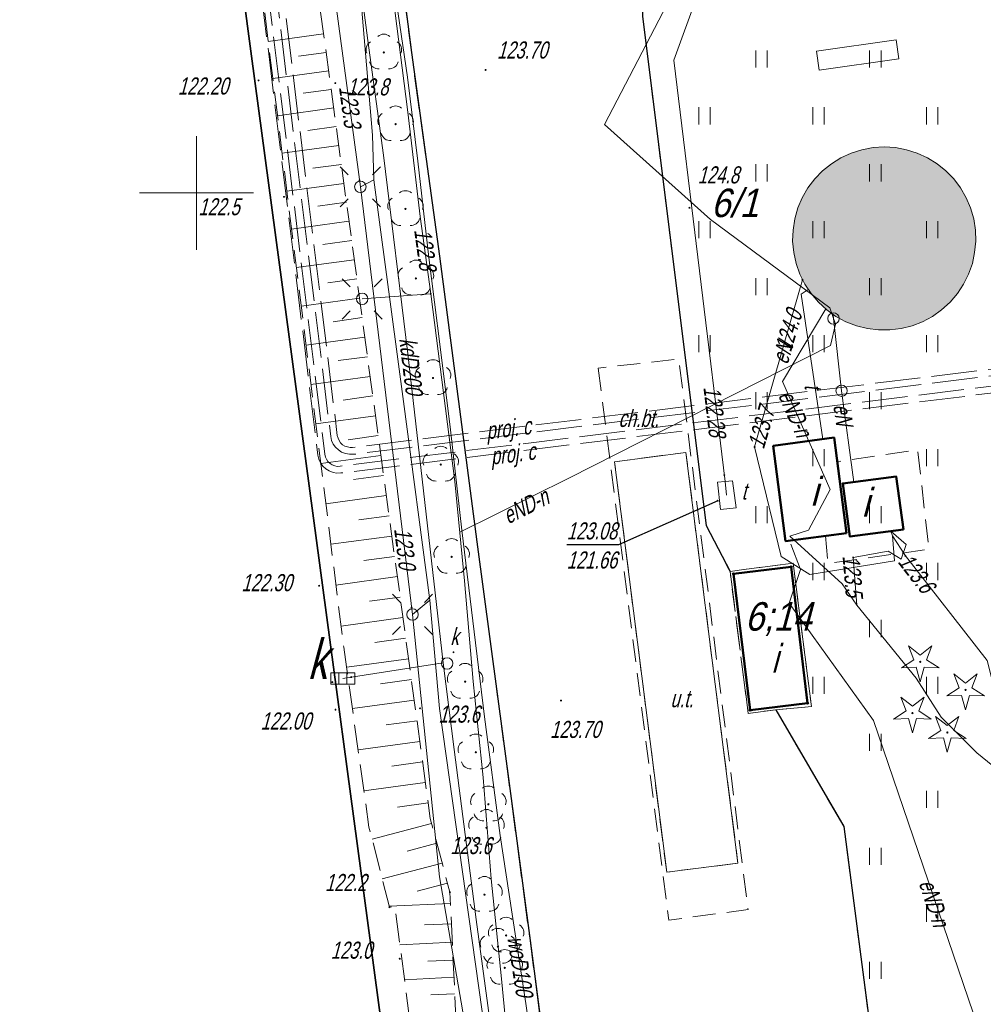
# Model space of a CAD drawing. Extents: x 7463256 to 7464485, y 5957341 to 5958260.
# Tile 3 of 256: x 7463292 to 7463335, y 5957364 to 5957408. Entities that reach past the tile are written whole.
import ezdxf
from ezdxf.enums import TextEntityAlignment as Align

# ---------------------------------------------------------------- set-up
doc = ezdxf.new("R2010")
doc.units = 0
doc.header["$MEASUREMENT"] = 0
for name, pattern in [('1.5_0.5', [2, 1.5, -0.5]), ('mz1.0_0.5', [1.5, 1, -0.5]), ('mz1.25_0.5', [1.75, 1.25, -0.5]), ('mz2.0_0.5', [2.5, 2, -0.5])]:
    doc.linetypes.add(name, pattern=pattern)
doc.layers.get('0').update_dxf_attribs({"color": 2, "linetype": 'CONTINUOUS', "lineweight": 5})
for name, color, linetype in [('000 Inne (niezydentyfikowane)', 7, 'CONTINUOUS'), ('211-Nr działki', 7, 'CONTINUOUS'), ('312-Budynek (powierzchnia)', 7, 'CONTINUOUS'), ('312-Funkcja i liczba kondygnacji', 7, 'CONTINUOUS'), ('312-Numer ewidencyjny budynku', 7, 'CONTINUOUS'), ('312-Numer ewidencyjny budynku-Atr124', 7, 'CONTINUOUS'), ('chodnik (powierzchnia)', 7, 'CONTINUOUS'), ('chodnik (powierzchnia)-Atr17', 7, 'CONTINUOUS'), ('drzewo iglaste (punkt)', 7, 'CONTINUOUS'), ('drzewo liściaste (punkt)', 7, 'CONTINUOUS'), ('inne urządzenie transportowe (powierzchnia)', 7, 'CONTINUOUS'), ('inne urządzenie transportowe (powierzchnia)-Atr17', 7, 'CONTINUOUS'), ('jezdnia (powierzchnia)', 7, 'CONTINUOUS'), ('komin przemysłowy (powierzchnia)', 7, 'CONTINUOUS'), ('kratka ściekowa (punkt)', 7, 'CONTINUOUS'), ('kratka ściekowa (punkt)-Atr17', 7, 'CONTINUOUS'), ('krawężnik (linia)', 7, 'CONTINUOUS'), ('latarnia na słupie lub maszcie (punkt)', 7, 'CONTINUOUS'), ('ogrodzenie trwałe (linia)', 7, 'CONTINUOUS'), ('plac (powierzchnia)', 7, 'CONTINUOUS'), ('podpora (powierzchnia)', 7, 'CONTINUOUS'), ('przewód ciepłowniczy - projektowany lub w budowie (linia) - ob. projektowany', 7, 'CONTINUOUS'), ('przewód ciepłowniczy - projektowany lub w budowie (linia) - ob. projektowany-Atr1', 7, 'CONTINUOUS'), ('przewód elektroenergetyczny (linia)', 7, 'CONTINUOUS'), ('przewód elektroenergetyczny (linia)-Atr1', 7, 'CONTINUOUS'), ('przewód kanalizacyjny (linia)', 7, 'CONTINUOUS'), ('przewód kanalizacyjny (linia)-Atr1', 7, 'CONTINUOUS'), ('przewód telekomunikacyjny (linia)', 7, 'CONTINUOUS'), ('przewód telekomunikacyjny (linia)-Atr1', 7, 'CONTINUOUS'), ('przewód wodociągowy (linia)', 7, 'CONTINUOUS'), ('przewód wodociągowy (linia)-Atr1', 7, 'CONTINUOUS'), ('Punkt budynku', 7, 'CONTINUOUS'), ('punkt o określonej wysokości (sieć elektroenergetyczna)', 7, 'CONTINUOUS'), ('punkt o określonej wysokości (sieć elektroenergetyczna)-Atr2', 7, 'CONTINUOUS'), ('punkt o określonej wysokości (sieć kanalizacyjna)', 7, 'CONTINUOUS'), ('punkt o określonej wysokości (sieć telekomunikacyjna)', 7, 'CONTINUOUS'), ('punkt o określonej wysokości (sieć telekomunikacyjna)-Atr2', 7, 'CONTINUOUS'), ('punkt o określonej wysokości (sieć telekomunikacyjna)-Atr3', 7, 'CONTINUOUS'), ('punkt wysokościowy naturalny', 7, 'CONTINUOUS'), ('punkt wysokościowy naturalny-Atr2', 7, 'CONTINUOUS'), ('punkt wysokościowy sztuczny', 7, 'CONTINUOUS'), ('punkt wysokościowy sztuczny-Atr2', 7, 'CONTINUOUS'), ('skarpa nieumocniona (powierzchnia)', 7, 'CONTINUOUS'), ('studzienka - przewód telekomunikacyjny (powierzchnia)', 7, 'CONTINUOUS'), ('studzienka - przewód telekomunikacyjny (powierzchnia)-Atr17', 7, 'CONTINUOUS'), ('studzienka okrągła - przewód kanalizacyjny (punkt)', 7, 'CONTINUOUS'), ('studzienka okrągła - przewód kanalizacyjny (punkt)-Atr17', 7, 'CONTINUOUS'), ('słup (punkt)', 7, 'CONTINUOUS'), ('trawnik (powierzchnia)', 7, 'CONTINUOUS'), ('trawnik (powierzchnia) - symbol', 7, 'CONTINUOUS'), ('Wstawianie ramki sekcyjnej z opisem', 7, 'CONTINUOUS')]:
    doc.layers.add(name, color=color, linetype=linetype)
doc.styles.get("Standard").update_dxf_attribs({"font": 'txt', "width": 0.75})
doc.linetypes.add('902-500', pattern='A,3.75,0,[1,ksztalty.shx,S=0.5,R=0,X=0,Y=0],3.75', length=7.5)

# ---------------------------------------------------------------- blocks, each defined once
blk = doc.blocks.new('PW02')
at = {"linetype": 'Continuous', "lineweight": 13}
h = blk.add_hatch(color=0, dxfattribs=at)
edge = h.paths.add_edge_path()
edge.add_arc((0, 0), 0.045, 0, 360)
blk = doc.blocks.new('PW01')
at = {"linetype": 'Continuous', "lineweight": 13}
h = blk.add_hatch(color=0, dxfattribs=at)
edge = h.paths.add_edge_path()
edge.add_arc((0, 0), 0.045, 0, 360)
blk = doc.blocks.new('US05')
at = {"color": 0, "linetype": 'Continuous', "lineweight": 13}
for p, q in [((-0.525, -0.25), (-0.525, 0.25)), ((-0.525, 0.25), (-0.175, 0.25)), ((-0.175, -0.25), (-0.175, 0.25)), ((-0.175, 0.25), (0.175, 0.25)), ((0.175, -0.25), (0.175, 0.25)), ((0.175, 0.25), (0.525, 0.25)), ((0.525, -0.25), (0.525, 0.25)), ((-0.525, -0.25), (-0.175, -0.25)), ((-0.175, -0.25), (0.175, -0.25)), ((0.175, -0.25), (0.525, -0.25))]:
    blk.add_line(p, q, dxfattribs=at)
blk = doc.blocks.new('SM011')
at = {"color": 0, "linetype": 'Continuous', "lineweight": 13}
for p, q in [((-0.53, 0.531), (-0.883, 0.884)), ((0.531, 0.531), (0.884, 0.884)), ((-0.53, -0.53), (-0.883, -0.883)), ((0.531, -0.53), (0.884, -0.883))]:
    blk.add_line(p, q, dxfattribs=at)
blk = doc.blocks.new('SM04')
at = {"color": 0, "linetype": 'Continuous', "lineweight": 13}
blk.add_circle((0, 0), 0.25, dxfattribs=at)
blk = doc.blocks.new('OP021')
at = {"linetype": 'Continuous', "lineweight": 13}
h = blk.add_hatch(color=0, dxfattribs=at)
edge = h.paths.add_edge_path()
edge.add_arc((0, 0), 0.05, 0, 360)
at = {"color": 0, "linetype": 'Continuous', "lineweight": 13}
for centre, start, end in [((-0.38, 0.124), 121.308, 202.548), ((0, 0.4), 49.272, 130.728), ((0.38, 0.124), 337.452, 58.692), ((-0.235, -0.324), 193.221, 274.871), ((0.235, -0.324), 265.129, 346.779)]:
    blk.add_arc(centre, 0.4, start, end, dxfattribs=at)
blk = doc.blocks.new('US15')
at = {"color": 0, "linetype": 'Continuous', "lineweight": 13}
blk.add_circle((0, 0), 0.25, dxfattribs=at)
blk = doc.blocks.new('OP011')
at = {"linetype": 'Continuous', "lineweight": 13}
h = blk.add_hatch(color=0, dxfattribs=at)
edge = h.paths.add_edge_path()
edge.add_arc((0, 0), 0.05, 0, 360)
at = {"color": 0, "linetype": 'Continuous', "lineweight": 13}
for p, q in [((-0.283, 0.093), (-0.512, 0.706)), ((-0.512, 0.706), (0, 0.299)), ((0, 0.299), (0.512, 0.706)), ((0.512, 0.706), (0.283, 0.093)), ((-0.828, -0.268), (-0.283, 0.093)), ((0.283, 0.093), (0.828, -0.268)), ((-0.175, -0.24), (-0.828, -0.268)), ((0, -0.87), (-0.175, -0.24)), ((0.175, -0.24), (0, -0.87)), ((0.828, -0.268), (0.175, -0.24))]:
    blk.add_line(p, q, dxfattribs=at)
blk = doc.blocks.new('TU04')
at = {"color": 0, "linetype": 'Continuous', "lineweight": 13}
for p, q in [((0, 0), (0, 0.75)), ((0.5, 0), (0.5, 0.75))]:
    blk.add_line(p, q, dxfattribs=at)
blk = doc.blocks.new('PUNKTBUD')
at = {"color": 0}
blk.add_circle((0, 0), 0.045, dxfattribs=at)

msp = doc.modelspace()

# ---------------------------------------------------------------- hatches: boundary and pattern name
at = {"layer": 'komin przemysłowy (powierzchnia)', "linetype": 'Continuous', "lineweight": 13}
msp.add_hatch(color=7, dxfattribs=at).paths.add_polyline_path([(7463330.19, 5957402.02), (7463330.68, 5957401.99), (7463331.17, 5957401.9), (7463331.64, 5957401.75), (7463332.09, 5957401.54), (7463332.51, 5957401.28), (7463332.9, 5957400.97), (7463333.24, 5957400.62), (7463333.54, 5957400.22), (7463333.79, 5957399.79), (7463333.98, 5957399.34), (7463334.12, 5957398.86), (7463334.19, 5957398.37), (7463334.21, 5957397.88), (7463334.16, 5957397.38), (7463334.06, 5957396.9), (7463333.89, 5957396.43), (7463333.67, 5957395.99), (7463333.4, 5957395.58), (7463333.08, 5957395.2), (7463332.71, 5957394.87), (7463332.31, 5957394.58), (7463331.87, 5957394.35), (7463331.41, 5957394.17), (7463330.93, 5957394.05), (7463330.44, 5957393.99), (7463329.94, 5957393.99), (7463329.45, 5957394.05), (7463328.97, 5957394.17), (7463328.51, 5957394.35), (7463328.07, 5957394.58), (7463327.67, 5957394.87), (7463327.3, 5957395.2), (7463326.98, 5957395.58), (7463326.71, 5957395.99), (7463326.49, 5957396.43), (7463326.32, 5957396.9), (7463326.22, 5957397.38), (7463326.17, 5957397.88), (7463326.19, 5957398.37), (7463326.26, 5957398.86), (7463326.4, 5957399.34), (7463326.59, 5957399.79), (7463326.84, 5957400.22), (7463327.14, 5957400.62), (7463327.48, 5957400.97), (7463327.87, 5957401.28), (7463328.29, 5957401.54), (7463328.74, 5957401.75), (7463329.21, 5957401.9), (7463329.7, 5957401.99)])

# ---------------------------------------------------------------- linework, layer by layer
at = {"layer": '000 Inne (niezydentyfikowane)', "color": 7, "linetype": 'Continuous', "lineweight": 13}
for p, q in [((7463305.58, 5957406.98), (7463303.15, 5957406.65)), ((7463305.69, 5957406.17), (7463304.47, 5957406.01)), ((7463305.8, 5957405.36), (7463303.35, 5957405.03)), ((7463305.91, 5957404.54), (7463304.68, 5957404.38)), ((7463306.02, 5957403.73), (7463303.55, 5957403.39)), ((7463306.13, 5957402.91), (7463304.89, 5957402.74)), ((7463306.24, 5957402.08), (7463303.76, 5957401.74)), ((7463306.36, 5957401.25), (7463305.11, 5957401.09)), ((7463306.47, 5957400.42), (7463303.97, 5957400.08)), ((7463306.58, 5957399.59), (7463305.33, 5957399.42)), ((7463306.69, 5957398.76), (7463304.17, 5957398.41)), ((7463306.81, 5957397.92), (7463305.54, 5957397.74)), ((7463306.92, 5957397.07), (7463304.38, 5957396.73)), ((7463307.04, 5957396.23), (7463305.76, 5957396.05)), ((7463307.15, 5957395.38), (7463304.6, 5957395.03)), ((7463307.27, 5957394.53), (7463305.99, 5957394.35)), ((7463307.39, 5957393.67), (7463304.81, 5957393.32)), ((7463307.5, 5957392.81), (7463306.21, 5957392.64)), ((7463307.62, 5957391.95), (7463305.02, 5957391.6)), ((7463307.74, 5957391.09), (7463306.43, 5957390.91)), ((7463307.86, 5957390.22), (7463305.24, 5957389.86)), ((7463307.97, 5957389.35), (7463306.66, 5957389.17)), ((7463308.09, 5957388.47), (7463305.46, 5957388.12)), ((7463308.21, 5957387.6), (7463306.89, 5957387.42)), ((7463308.33, 5957386.72), (7463305.68, 5957386.35)), ((7463308.45, 5957385.83), (7463307.12, 5957385.65)), ((7463308.57, 5957384.94), (7463305.9, 5957384.58)), ((7463308.69, 5957384.05), (7463307.35, 5957383.87)), ((7463308.82, 5957383.16), (7463306.12, 5957382.79)), ((7463308.94, 5957382.26), (7463307.59, 5957382.08)), ((7463309.06, 5957381.36), (7463306.35, 5957380.99)), ((7463309.18, 5957380.46), (7463307.82, 5957380.27)), ((7463309.31, 5957379.55), (7463306.59, 5957379.18)), ((7463309.43, 5957378.64), (7463308.07, 5957378.46)), ((7463309.55, 5957377.74), (7463306.84, 5957377.37)), ((7463309.68, 5957376.83), (7463308.32, 5957376.65)), ((7463309.8, 5957375.93), (7463307.09, 5957375.56)), ((7463309.92, 5957375.03), (7463308.57, 5957374.84)), ((7463310.04, 5957374.12), (7463307.35, 5957373.76)), ((7463310.17, 5957373.23), (7463308.82, 5957373.04)), ((7463310.32, 5957372.33), (7463307.71, 5957371.64)), ((7463310.55, 5957371.46), (7463309.24, 5957371.11)), ((7463310.78, 5957370.59), (7463308.15, 5957369.89)), ((7463311.01, 5957369.71), (7463309.69, 5957369.36)), ((7463311.14, 5957368.82), (7463308.46, 5957368.69)), ((7463311.19, 5957367.92), (7463310.01, 5957367.87)), ((7463311.23, 5957367.11), (7463308.93, 5957367)), ((7463311.26, 5957366.33), (7463310.15, 5957366.28)), ((7463311.3, 5957365.58), (7463309.13, 5957365.47)), ((7463311.33, 5957364.85), (7463310.28, 5957364.8))]:
    msp.add_line(p, q, dxfattribs=at)
at = {"layer": '312-Budynek (powierzchnia)', "color": 7, "linetype": 'Continuous', "lineweight": 50, "flags": 128}
for points in [[(7463328.54, 5957385.07), (7463325.86, 5957384.72), (7463325.32, 5957388.9), (7463327.99, 5957389.26)], [(7463331.03, 5957385.23), (7463328.68, 5957384.92), (7463328.37, 5957387.25), (7463330.72, 5957387.55)]]:
    msp.add_lwpolyline(points, close=True, dxfattribs=at)
for points in [[(7463323.58, 5957383.28), (7463326.1, 5957383.59)], [(7463324.31, 5957377.3), (7463323.58, 5957383.28)], [(7463326.1, 5957383.59), (7463326.82, 5957377.61)], [(7463326.82, 5957377.61), (7463324.31, 5957377.3)]]:
    msp.add_lwpolyline(points, dxfattribs=at)
at = {"layer": 'chodnik (powierzchnia)', "color": 7, "linetype": 'mz1.0_0.5', "lineweight": 18, "flags": 128}
for points in [[(7463317.63, 5957392.31), (7463320.73, 5957368.08), (7463324.21, 5957368.55), (7463321.17, 5957392.71)], [(7463323.77, 5957370.58), (7463320.64, 5957370.19), (7463318.35, 5957388.2), (7463321.48, 5957388.61)], [(7463327.61, 5957384.95), (7463327.72, 5957383.74), (7463332.15, 5957384.36), (7463331.66, 5957388.73), (7463328.13, 5957388.2), (7463328.54, 5957385.07)], [(7463331.03, 5957385.23), (7463328.68, 5957384.92), (7463328.37, 5957387.25), (7463330.72, 5957387.55)], [(7463324.22, 5957377.16), (7463323.42, 5957383.39), (7463326.19, 5957383.75), (7463326.99, 5957377.46), (7463325.43, 5957377.32)], [(7463324.31, 5957377.3), (7463323.58, 5957383.28), (7463326.1, 5957383.59), (7463326.82, 5957377.61)]]:
    msp.add_lwpolyline(points, close=True, dxfattribs=at)
at = {"layer": 'inne urządzenie transportowe (powierzchnia)', "color": 7, "linetype": 'Continuous', "lineweight": 18, "flags": 128}
msp.add_lwpolyline([(7463323.77, 5957370.58), (7463320.64, 5957370.19), (7463318.35, 5957388.2), (7463321.48, 5957388.61)], close=True, dxfattribs=at)
at = {"layer": 'jezdnia (powierzchnia)', "color": 7, "linetype": '1.5_0.5', "lineweight": 18, "flags": 128}
for points in [[(7463317.15, 5957348.145), (7463316.98, 5957349.48), (7463316.09, 5957356.08), (7463314.64, 5957367.19), (7463312.31, 5957384.69), (7463310.67, 5957397.23), (7463309.43, 5957406.17), (7463308.8, 5957411.03), (7463306.95, 5957425.69), (7463305.51, 5957436.41), (7463304.26, 5957446.16), (7463304.38, 5957447.86), (7463305.82, 5957457.8), (7463307.03, 5957465.62), (7463307.44, 5957469.04), (7463307.82, 5957471.16), (7463307.71, 5957472.78), (7463307.08, 5957474.42), (7463306.28, 5957475.73), (7463305.44, 5957476.74), (7463304.35, 5957477.51), (7463303.02, 5957477.94), (7463301.78, 5957477.85), (7463293.48, 5957476.69), (7463293.12, 5957475.87), (7463292.56, 5957481.3), (7463293.01, 5957480.62), (7463293.46, 5957480.66), (7463297.18, 5957481.24), (7463299.29, 5957481.6), (7463301.7, 5957482.22), (7463304.23, 5957483.67), (7463305.89, 5957485.29), (7463306.79, 5957486.78), (7463307.25, 5957488.46), (7463307.52, 5957491.77), (7463307.44, 5957494.14), (7463307.2, 5957496.1), (7463306.84, 5957497.89), (7463306.28, 5957499.68), (7463304.95, 5957501.72), (7463303.39, 5957503.29), (7463301.53, 5957504.45), (7463299.2, 5957504.96), (7463293.5, 5957504.96), (7463293.07, 5957515.5), (7463293.78, 5957515.59), (7463293.5, 5957520.58), (7463297.97, 5957520.69), (7463298.86, 5957516.34), (7463313.8, 5957518.19), (7463320.35, 5957513.68), (7463324.83, 5957514.29), (7463326.27, 5957514.95), (7463327.24, 5957515.82), (7463327.78, 5957516.85), (7463328.17, 5957518.13), (7463328.22, 5957519.49), (7463327.98, 5957520.49), (7463334.04, 5957522.29), (7463334.26, 5957521.17), (7463334.47, 5957515.53), (7463334.96, 5957509.14), (7463331.86, 5957508.71), (7463328.98, 5957507.82), (7463326.23, 5957506.61), (7463322.8, 5957504.55), (7463320.49, 5957503.06), (7463317.44, 5957500.73), (7463314.91, 5957498.4), (7463313.52, 5957495), (7463313.56, 5957493.1), (7463314.2, 5957490.79), (7463314.69, 5957489.82), (7463315.66, 5957488.74), (7463317.14, 5957487.49), (7463318.24, 5957486.71), (7463319.58, 5957486.11), (7463320.96, 5957485.64), (7463322.31, 5957485.45), (7463323.85, 5957485.64), (7463350.52, 5957491.84), (7463365.92, 5957495.63), (7463369.89, 5957497.05), (7463375.06, 5957499.48), (7463379.1, 5957502.37), (7463379.18, 5957503.49), (7463388.59, 5957504.66), (7463393.52, 5957467.87), (7463387.09, 5957467.63), (7463385.7, 5957467.02), (7463384.19, 5957464.97), (7463383.43, 5957463.28), (7463383.02, 5957461.27), (7463383.11, 5957459.02), (7463384.02, 5957454.15), (7463384.17, 5957452.74), (7463384.79, 5957451.42), (7463385.69, 5957450.45), (7463386.94, 5957449.82), (7463388.48, 5957449.44), (7463390.22, 5957449.36), (7463392.13, 5957449.46), (7463395.46, 5957449.91), (7463399.79, 5957419.5), (7463393.78, 5957418.91), (7463391.05, 5957417.47), (7463389.36, 5957415.11), (7463389.25, 5957413.55), (7463389.75, 5957410.62), (7463390.28, 5957406.09), (7463390.42, 5957406.11), (7463392.05, 5957393.37), (7463397.04, 5957394.01), (7463400.808, 5957364.642)], [(7463329.141, 5957350.51), (7463330.63, 5957355.25), (7463328.42, 5957372.19), (7463325.43, 5957377.32), (7463324.22, 5957377.16), (7463323.42, 5957383.39), (7463322.38, 5957385.4), (7463319.58, 5957407.75), (7463319.55, 5957408.98), (7463319.88, 5957410.68), (7463322.02, 5957417.33), (7463322.13, 5957418.67), (7463320.6, 5957429.73), (7463321.05, 5957429.68), (7463320.59, 5957434.07), (7463320.14, 5957438.22), (7463320.46, 5957444.39), (7463322.03, 5957446.93), (7463338.98, 5957449.01), (7463340.18, 5957448.56), (7463341.33, 5957447.81), (7463342.07, 5957447.01), (7463342.75, 5957445.78), (7463346.72, 5957437.04), (7463353.65, 5957437.78), (7463352.06, 5957450.29), (7463370.8, 5957452.64), (7463372.39, 5957452.47)]]:
    msp.add_lwpolyline(points, dxfattribs=at)
at = {"layer": 'komin przemysłowy (powierzchnia)', "color": 7, "linetype": 'Continuous', "lineweight": 13, "flags": 128}
msp.add_lwpolyline([(7463330.19, 5957402.02), (7463330.68, 5957401.99), (7463331.17, 5957401.9), (7463331.64, 5957401.75), (7463332.09, 5957401.54), (7463332.51, 5957401.28), (7463332.9, 5957400.97), (7463333.24, 5957400.62), (7463333.54, 5957400.22), (7463333.79, 5957399.79), (7463333.98, 5957399.34), (7463334.12, 5957398.86), (7463334.19, 5957398.37), (7463334.21, 5957397.88), (7463334.16, 5957397.38), (7463334.06, 5957396.9), (7463333.89, 5957396.43), (7463333.67, 5957395.99), (7463333.4, 5957395.58), (7463333.08, 5957395.2), (7463332.71, 5957394.87), (7463332.31, 5957394.58), (7463331.87, 5957394.35), (7463331.41, 5957394.17), (7463330.93, 5957394.05), (7463330.44, 5957393.99), (7463329.94, 5957393.99), (7463329.45, 5957394.05), (7463328.97, 5957394.17), (7463328.51, 5957394.35), (7463328.07, 5957394.58), (7463327.67, 5957394.87), (7463327.3, 5957395.2), (7463326.98, 5957395.58), (7463326.71, 5957395.99), (7463326.49, 5957396.43), (7463326.32, 5957396.9), (7463326.22, 5957397.38), (7463326.17, 5957397.88), (7463326.19, 5957398.37), (7463326.26, 5957398.86), (7463326.4, 5957399.34), (7463326.59, 5957399.79), (7463326.84, 5957400.22), (7463327.14, 5957400.62), (7463327.48, 5957400.97), (7463327.87, 5957401.28), (7463328.29, 5957401.54), (7463328.74, 5957401.75), (7463329.21, 5957401.9), (7463329.7, 5957401.99)], close=True, dxfattribs=at)
at = {"layer": 'krawężnik (linia)', "color": 7, "linetype": 'Continuous', "lineweight": 25, "flags": 128}
for points in [[(7463293.48, 5957476.69), (7463301.78, 5957477.85), (7463303.02, 5957477.94), (7463304.35, 5957477.51), (7463305.44, 5957476.74), (7463306.28, 5957475.73), (7463307.08, 5957474.42), (7463307.71, 5957472.78), (7463307.82, 5957471.16), (7463307.44, 5957469.04), (7463307.03, 5957465.62), (7463305.82, 5957457.8), (7463304.38, 5957447.86), (7463304.26, 5957446.16), (7463305.51, 5957436.41), (7463306.95, 5957425.69), (7463308.8, 5957411.03), (7463309.43, 5957406.17), (7463310.67, 5957397.23), (7463312.31, 5957384.69), (7463314.64, 5957367.19), (7463316.09, 5957356.08), (7463316.98, 5957349.48), (7463317.15, 5957348.145)], [(7463320.6, 5957429.73), (7463322.13, 5957418.67), (7463322.02, 5957417.33), (7463319.88, 5957410.68), (7463319.55, 5957408.98), (7463319.58, 5957407.75), (7463322.38, 5957385.4), (7463323.42, 5957383.39)], [(7463325.43, 5957377.32), (7463328.42, 5957372.19), (7463330.63, 5957355.25), (7463329.141, 5957350.51)]]:
    msp.add_lwpolyline(points, dxfattribs=at)
at = {"layer": 'ogrodzenie trwałe (linia)', "color": 7, "linetype": '902-500', "lineweight": 35, "flags": 128}
msp.add_lwpolyline([(7463293.48, 5957476.69), (7463293.12, 5957475.87), (7463302.41, 5957406.01), (7463310.355, 5957346.805)], dxfattribs=at)
at = {"layer": 'plac (powierzchnia)', "color": 7, "linetype": '1.5_0.5', "lineweight": 18, "flags": 128}
msp.add_lwpolyline([(7463270.494, 5957433.05), (7463279.02, 5957434.21), (7463298.35, 5957436.5), (7463302.41, 5957406.01), (7463310.355, 5957346.805)], dxfattribs=at)
at = {"layer": 'podpora (powierzchnia)', "color": 7, "linetype": 'Continuous', "lineweight": 18, "flags": 128}
msp.add_lwpolyline([(7463327.33, 5957405.39), (7463327.21, 5957406.23), (7463330.71, 5957406.72), (7463330.83, 5957405.89)], close=True, dxfattribs=at)
at = {"layer": 'przewód ciepłowniczy - projektowany lub w budowie (linia) - ob. projektowany', "color": 212, "linetype": 'mz2.0_0.5', "lineweight": 18, "flags": 128}
for points in [[(7463359.07, 5957395.24), (7463306.85, 5957388.83), (7463306.74, 5957388.83), (7463306.62, 5957388.85), (7463306.51, 5957388.89), (7463306.41, 5957388.95), (7463306.32, 5957389.03), (7463306.26, 5957389.13), (7463306.21, 5957389.24), (7463306.18, 5957389.35), (7463292.99, 5957496.84), (7463292.95, 5957497.02), (7463292.88, 5957497.18), (7463292.77, 5957497.32), (7463292.65, 5957497.44), (7463292.5, 5957497.54), (7463292.33, 5957497.6), (7463292.16, 5957497.63), (7463291.98, 5957497.63), (7463287.47, 5957497.07), (7463287.35, 5957497.07), (7463287.23, 5957497.09), (7463287.12, 5957497.13), (7463287.02, 5957497.2), (7463286.94, 5957497.28), (7463286.87, 5957497.37), (7463286.82, 5957497.48), (7463286.8, 5957497.6), (7463284.26, 5957518.24), (7463284.22, 5957518.41), (7463284.15, 5957518.57), (7463284.05, 5957518.72), (7463283.92, 5957518.84), (7463283.78, 5957518.93), (7463283.61, 5957519), (7463283.44, 5957519.03), (7463283.26, 5957519.02), (7463279.09, 5957518.51)], [(7463359.1, 5957394.94), (7463306.89, 5957388.53), (7463306.71, 5957388.53), (7463306.54, 5957388.56), (7463306.37, 5957388.62), (7463306.23, 5957388.72), (7463306.1, 5957388.84), (7463306, 5957388.98), (7463305.93, 5957389.14), (7463305.89, 5957389.31), (7463292.69, 5957496.81), (7463292.66, 5957496.92), (7463292.61, 5957497.03), (7463292.55, 5957497.13), (7463292.46, 5957497.21), (7463292.36, 5957497.27), (7463292.25, 5957497.31), (7463292.14, 5957497.33), (7463292.02, 5957497.33), (7463287.5, 5957496.78), (7463287.33, 5957496.77), (7463287.15, 5957496.8), (7463286.99, 5957496.86), (7463286.84, 5957496.96), (7463286.71, 5957497.08), (7463286.61, 5957497.23), (7463286.54, 5957497.39), (7463286.5, 5957497.56), (7463283.97, 5957518.2), (7463283.94, 5957518.32), (7463283.89, 5957518.43), (7463283.82, 5957518.52), (7463283.74, 5957518.6), (7463283.64, 5957518.67), (7463283.53, 5957518.71), (7463283.41, 5957518.73), (7463283.3, 5957518.73), (7463279.13, 5957518.21)], [(7463279.18, 5957517.77), (7463282.71, 5957518.2), (7463282.88, 5957518.2), (7463283.06, 5957518.17), (7463283.22, 5957518.11), (7463283.37, 5957518.02), (7463283.5, 5957517.89), (7463283.6, 5957517.75), (7463283.67, 5957517.59), (7463283.71, 5957517.42), (7463286.24, 5957496.77), (7463286.27, 5957496.66), (7463286.32, 5957496.55), (7463286.39, 5957496.45), (7463286.47, 5957496.37), (7463286.57, 5957496.31), (7463286.68, 5957496.27), (7463286.8, 5957496.25), (7463286.91, 5957496.25), (7463291.43, 5957496.8), (7463291.61, 5957496.81), (7463291.78, 5957496.78), (7463291.94, 5957496.71), (7463292.09, 5957496.62), (7463292.22, 5957496.5), (7463292.32, 5957496.35), (7463292.39, 5957496.19), (7463292.43, 5957496.02), (7463305.63, 5957388.53), (7463305.66, 5957388.41), (7463305.7, 5957388.31), (7463305.77, 5957388.21), (7463305.86, 5957388.13), (7463305.96, 5957388.06), (7463306.07, 5957388.02), (7463306.18, 5957388), (7463306.3, 5957388.01), (7463359.16, 5957394.49)], [(7463279.22, 5957517.47), (7463282.74, 5957517.9), (7463282.86, 5957517.91), (7463282.98, 5957517.89), (7463283.09, 5957517.84), (7463283.19, 5957517.78), (7463283.27, 5957517.7), (7463283.34, 5957517.6), (7463283.39, 5957517.5), (7463283.41, 5957517.38), (7463285.95, 5957496.74), (7463285.99, 5957496.56), (7463286.06, 5957496.4), (7463286.16, 5957496.26), (7463286.29, 5957496.14), (7463286.44, 5957496.04), (7463286.6, 5957495.98), (7463286.77, 5957495.95), (7463286.95, 5957495.95), (7463291.47, 5957496.51), (7463291.58, 5957496.51), (7463291.7, 5957496.49), (7463291.81, 5957496.45), (7463291.91, 5957496.38), (7463291.99, 5957496.3), (7463292.06, 5957496.21), (7463292.11, 5957496.1), (7463292.13, 5957495.98), (7463305.33, 5957388.49), (7463305.37, 5957388.32), (7463305.44, 5957388.16), (7463305.54, 5957388.01), (7463305.67, 5957387.89), (7463305.82, 5957387.8), (7463305.99, 5957387.73), (7463306.16, 5957387.7), (7463306.34, 5957387.71), (7463359.2, 5957394.2)]]:
    msp.add_lwpolyline(points, dxfattribs=at)
at = {"layer": 'przewód elektroenergetyczny (linia)', "color": 1, "linetype": 'Continuous', "lineweight": 18, "flags": 128}
for points in [[(7463314.212, 5957347.566), (7463312.82, 5957357.43), (7463312.3, 5957360.5), (7463310.67, 5957369.99), (7463309.48, 5957381.5), (7463307.19, 5957400.27), (7463303.94, 5957424.48), (7463301.29, 5957449), (7463302.21, 5957458.6), (7463302.98, 5957461.07), (7463304.84, 5957472.92), (7463297.16, 5957475.88), (7463297.16, 5957476.1), (7463296.46, 5957484.03), (7463296.1, 5957486.56), (7463295.48, 5957489.42)], [(7463307.19, 5957400.27), (7463307.78, 5957400.57), (7463307.72, 5957402.54), (7463306.79, 5957413.53), (7463306.23, 5957424.2), (7463305.14, 5957431.57), (7463304.05, 5957437.32), (7463303.73, 5957441.91), (7463303.63, 5957443.11), (7463303.43, 5957445.93), (7463302.96, 5957449.96), (7463301.29, 5957449)], [(7463307.27, 5957395.35), (7463310.28, 5957395.57), (7463309.81, 5957398.96), (7463309.27, 5957403.55), (7463308.7, 5957408.01), (7463308.07, 5957412.57), (7463307.61, 5957415.34), (7463307, 5957420.28), (7463306.15, 5957425.35), (7463303.94, 5957424.48)], [(7463306.79, 5957413.53), (7463315.75, 5957414.3), (7463323.29, 5957413.26), (7463320.66, 5957408.28), (7463317.91, 5957403), (7463322.57, 5957398.83), (7463327.8, 5957394.96), (7463328.05, 5957394.24), (7463327.83, 5957393.31), (7463316.34, 5957387.48), (7463311.56, 5957385.11)], [(7463309.48, 5957381.5), (7463310.24, 5957382.13), (7463309.09, 5957390.84), (7463307.78, 5957400.57), (7463307.19, 5957400.27)], [(7463326.6, 5957396.19), (7463326.5, 5957395.84), (7463324.5, 5957388.85), (7463325.66, 5957384.05), (7463326.92, 5957383.25), (7463330.64, 5957383.86), (7463330.55, 5957384.95), (7463331.12, 5957384.07), (7463334.71, 5957379.48), (7463336.14, 5957373.78), (7463348.66, 5957362.98), (7463357.32, 5957364.01), (7463357.08, 5957367.39)], [(7463315.362, 5957347.793), (7463314.92, 5957351.59), (7463314.37, 5957356.45), (7463313.83, 5957360.95), (7463313.39, 5957365.51), (7463312.94, 5957369.89), (7463312.58, 5957374.35), (7463312.14, 5957378.56), (7463311.77, 5957382.98), (7463311.34, 5957387.34), (7463310.28, 5957395.57), (7463307.27, 5957395.35)], [(7463327.62, 5957394.92), (7463325.73, 5957391.73), (7463327.82, 5957386.99), (7463326.86, 5957385.2), (7463326.05, 5957384.94), (7463328.34, 5957382.84), (7463328.98, 5957381.91), (7463331.59, 5957378.71), (7463332.69, 5957376.99), (7463334.26, 5957375.43), (7463343.49, 5957367.92), (7463348.46, 5957363.12), (7463357.39, 5957364.22), (7463357.06, 5957367.4), (7463357.26, 5957367.41)], [(7463328.85, 5957387.31), (7463328.32, 5957391.32), (7463327.96, 5957394.49), (7463327.95, 5957394.67)], [(7463328.98, 5957381.91), (7463328.83, 5957384), (7463330.36, 5957384.28), (7463330.94, 5957383.93), (7463331.15, 5957384.57), (7463330.5, 5957385.14), (7463330.48, 5957385.16)], [(7463330.55, 5957384.95), (7463330.48, 5957385.16)], [(7463330.55, 5957384.95), (7463330.48, 5957385.16)], [(7463334.53, 5957362.73), (7463329.72, 5957376.84), (7463326.01, 5957382), (7463326.52, 5957383.47), (7463326.09, 5957384.59)], [(7463312.3, 5957360.5), (7463312.96, 5957361.06), (7463310.67, 5957377.37), (7463310.24, 5957382.13), (7463309.48, 5957381.5)]]:
    msp.add_lwpolyline(points, dxfattribs=at)
at = {"layer": 'przewód kanalizacyjny (linia)', "color": 34, "linetype": 'Continuous', "lineweight": 18, "flags": 128}
for points in [[(7463310.82, 5957379.37), (7463309.28, 5957392.94), (7463308.21, 5957401.66), (7463307.52, 5957406.69), (7463305.97, 5957418.55), (7463305.27, 5957423.86)], [(7463310.82, 5957379.37), (7463306.42, 5957378.69)], [(7463315.017, 5957347.725), (7463314.21, 5957353.88), (7463312.28, 5957368.11), (7463311.31, 5957375.57), (7463310.82, 5957379.37)]]:
    msp.add_lwpolyline(points, dxfattribs=at)
at = {"layer": 'przewód telekomunikacyjny (linia)', "color": 30, "linetype": 'Continuous', "lineweight": 18, "flags": 128}
for points in [[(7463297.17, 5957475.66), (7463301.12, 5957450.93), (7463299.26, 5957449.36), (7463299.88, 5957442.62), (7463303.85, 5957443.16), (7463322.35, 5957445.94), (7463326.48, 5957446.65), (7463327.27, 5957442.76), (7463328.92, 5957427.7), (7463320.96, 5957405.83), (7463323.2, 5957387.34), (7463323.27, 5957386.74)], [(7463327.49, 5957389.19), (7463326.55, 5957395.56), (7463326.85, 5957395.76)]]:
    msp.add_lwpolyline(points, dxfattribs=at)
at = {"layer": 'przewód wodociągowy (linia)', "color": 5, "linetype": 'Continuous', "lineweight": 18, "flags": 128}
msp.add_lwpolyline([(7463308.65, 5957409.27), (7463309.26, 5957405.08), (7463309.71, 5957401.4), (7463310.19, 5957397.17), (7463310.7, 5957393.25), (7463311.15, 5957389.6), (7463311.65, 5957385.2), (7463312.19, 5957380.73), (7463312.64, 5957377.01), (7463313.33, 5957371.8), (7463313.86, 5957368.34), (7463314.46, 5957364.43), (7463315.02, 5957360.37), (7463315.55, 5957356.31), (7463316.16, 5957351.23)], dxfattribs=at)
at = {"layer": 'punkt o określonej wysokości (sieć telekomunikacyjna)-Atr2', "color": 7, "flags": 128}
msp.add_lwpolyline([(7463322.88, 5957386.49), (7463318.53, 5957384.56), (7463316.251, 5957384.56)], dxfattribs=at)
at = {"layer": 'skarpa nieumocniona (powierzchnia)', "color": 7, "linetype": 'mz1.25_0.5', "lineweight": 18, "flags": 128}
msp.add_lwpolyline([(7463300.95, 5957440.98), (7463301.39, 5957437.76), (7463304.94, 5957411.66), (7463310.26, 5957372.54), (7463311.12, 5957369.31), (7463312.19, 5957347.17), (7463311.53, 5957347.04), (7463308.71, 5957368.7), (7463308.47, 5957368.65), (7463307.57, 5957372.17), (7463306.46, 5957380.07), (7463299.41, 5957436.63), (7463298.81, 5957441.47), (7463297.25, 5957453.92), (7463294.21, 5957476.79), (7463296.02, 5957477.05)], close=True, dxfattribs=at)
at = {"layer": 'studzienka - przewód telekomunikacyjny (powierzchnia)', "color": 30, "linetype": 'Continuous', "lineweight": 18, "flags": 128}
msp.add_lwpolyline([(7463323.53, 5957387.37), (7463323.69, 5957386.18), (7463323, 5957386.11), (7463322.87, 5957387.3), (7463323.2, 5957387.34)], close=True, dxfattribs=at)
at = {"layer": 'trawnik (powierzchnia)', "color": 7, "linetype": 'mz1.0_0.5', "lineweight": 18, "flags": 128}
msp.add_lwpolyline([(7463340.18, 5957448.56), (7463341.33, 5957447.81), (7463342.07, 5957447.01), (7463342.75, 5957445.78), (7463346.72, 5957437.04), (7463344.46, 5957436.73), (7463339.99, 5957436.37), (7463340.25, 5957433.65), (7463340.35, 5957432.76), (7463341.76, 5957421.82), (7463341.84, 5957420.91), (7463343.25, 5957409.84), (7463343.34, 5957408.93), (7463343.55, 5957407.3), (7463342.71, 5957407.19), (7463343.09, 5957404.42), (7463343.36, 5957404.46), (7463343.36, 5957404.71), (7463343.88, 5957404.71), (7463343.93, 5957404.54), (7463344.82, 5957397.9), (7463344.88, 5957397.28), (7463345.27, 5957392.77), (7463344.8, 5957392.7), (7463344.86, 5957392.27), (7463345.33, 5957392.34), (7463345.53, 5957390.5), (7463345.01, 5957390.41), (7463345.1, 5957389.9), (7463345.62, 5957389.99), (7463346.34, 5957383.46), (7463345.57, 5957383.37), (7463345.64, 5957382.79), (7463346.41, 5957382.88), (7463347.87, 5957371.44), (7463347.09, 5957371.39), (7463347.12, 5957370.9), (7463347.9, 5957370.95), (7463347.95, 5957370.39), (7463347.18, 5957370.3), (7463347.24, 5957369.81), (7463348.01, 5957369.9), (7463348.74, 5957362.67), (7463361.49, 5957364.06), (7463362.78, 5957366.05), (7463364.09, 5957366.22), (7463364.43, 5957363.76), (7463364.49, 5957363.29), (7463364.83, 5957360.82), (7463364.89, 5957360.35), (7463365.24, 5957357.75), (7463365.26, 5957357.63), (7463329.14, 5957350.51), (7463330.63, 5957355.25), (7463328.42, 5957372.19), (7463325.43, 5957377.32), (7463326.99, 5957377.46), (7463326.19, 5957383.75), (7463323.42, 5957383.39), (7463322.38, 5957385.4), (7463319.58, 5957407.75), (7463319.55, 5957408.98), (7463319.88, 5957410.68), (7463322.02, 5957417.33), (7463322.13, 5957418.67), (7463320.71, 5957428.94), (7463328.18, 5957429.68), (7463327.15, 5957439.58), (7463320.18, 5957438.93), (7463320.46, 5957444.39), (7463322.03, 5957446.93), (7463338.98, 5957449.01)], close=True, dxfattribs=at)
at = {"layer": 'Wstawianie ramki sekcyjnej z opisem', "color": 7, "linetype": 'Continuous', "lineweight": 13, "flags": 128}
for points in [[(7463300, 5957397.5), (7463300, 5957402.5)], [(7463297.5, 5957400), (7463302.5, 5957400)]]:
    msp.add_lwpolyline(points, dxfattribs=at)

# ---------------------------------------------------------------- block references
at = {"layer": 'drzewo iglaste (punkt)', "color": 94, "linetype": 'Continuous', "lineweight": 13}
for p in [(7463331.77, 5957379.42), (7463333.76, 5957378.19), (7463331.43, 5957377.17), (7463332.96, 5957376.32)]:
    msp.add_blockref('OP011', p, dxfattribs=at)
at = {"layer": 'drzewo liściaste (punkt)', "color": 94, "linetype": 'Continuous', "lineweight": 13}
for p in [(7463308.22, 5957406.17), (7463308.74, 5957403.02), (7463309.17, 5957399.3), (7463309.63, 5957396.25), (7463310.38, 5957391.88), (7463310.72, 5957388.08), (7463311.2, 5957384.03), (7463311.79, 5957378.55), (7463312.26, 5957375.45), (7463312.81, 5957373.17), (7463312.73, 5957372.14), (7463312.64, 5957369.2), (7463313.59, 5957367.41), (7463313.23, 5957366.92), (7463313.53, 5957365.99)]:
    msp.add_blockref('OP021', p, dxfattribs=at)
at = {"layer": 'kratka ściekowa (punkt)', "color": 7, "linetype": 'Continuous', "lineweight": 18}
msp.add_blockref('US05', (7463306.42, 5957378.69), dxfattribs=at)
at = {"layer": 'latarnia na słupie lub maszcie (punkt)', "color": 7, "linetype": 'Continuous', "lineweight": 18}
for p in [(7463307.19, 5957400.27), (7463307.27, 5957395.35), (7463309.48, 5957381.5)]:
    msp.add_blockref('SM011', p, dxfattribs=at)
at = {"layer": 'Punkt budynku', "color": 5, "linetype": 'Continuous', "lineweight": 18}
for p in [(7463326.1, 5957383.59), (7463323.58, 5957383.28), (7463326.82, 5957377.61), (7463324.31, 5957377.3)]:
    msp.add_blockref('PUNKTBUD', p, dxfattribs=at)
at = {"layer": 'punkt o określonej wysokości (sieć elektroenergetyczna)', "color": 1, "linetype": 'Continuous', "lineweight": 13}
for p, rotation in [((7463307.15, 5957400.55), 277.646), ((7463309.44, 5957381.8), 276.956)]:
    msp.add_blockref('PW01', p, dxfattribs=dict(at, rotation=rotation))
for p in [(7463326.6, 5957396.19), (7463310.28, 5957395.57), (7463324.5, 5957388.85), (7463331.12, 5957384.07), (7463328.83, 5957384)]:
    msp.add_blockref('PW01', p, dxfattribs=at)
at = {"layer": 'punkt o określonej wysokości (sieć kanalizacyjna)', "color": 34, "linetype": 'Continuous', "lineweight": 13}
for p in [(7463311.28, 5957379.84), (7463310.8, 5957379.57), (7463305.96, 5957378.53), (7463306.79, 5957378.75)]:
    msp.add_blockref('PW01', p, dxfattribs=at)
at = {"layer": 'punkt o określonej wysokości (sieć telekomunikacyjna)', "color": 30, "linetype": 'Continuous', "lineweight": 13}
for p in [(7463323.17, 5957387.62), (7463322.88, 5957386.49)]:
    msp.add_blockref('PW01', p, dxfattribs=at)
at = {"layer": 'punkt wysokościowy naturalny', "color": 7, "linetype": 'Continuous', "lineweight": 13}
for p in [(7463306.09, 5957404.82), (7463303.84, 5957399.83), (7463321.64, 5957399.35), (7463309.81, 5957377.38), (7463311.12, 5957369.31), (7463308.47, 5957368.65), (7463308.92, 5957366.39)]:
    msp.add_blockref('PW01', p, dxfattribs=at)
at = {"layer": 'punkt wysokościowy sztuczny', "color": 7, "linetype": 'Continuous', "lineweight": 13}
for p in [(7463312.69, 5957405.4), (7463302.72, 5957404.94), (7463305.38, 5957382.76), (7463316, 5957377.72), (7463306.1, 5957377.32)]:
    msp.add_blockref('PW02', p, dxfattribs=at)
at = {"layer": 'studzienka okrągła - przewód kanalizacyjny (punkt)', "color": 34, "linetype": 'Continuous', "lineweight": 18}
msp.add_blockref('US15', (7463311, 5957379.35), dxfattribs=at)
at = {"layer": 'słup (punkt)', "color": 7, "linetype": 'Continuous', "lineweight": 18}
for p, rotation in [((7463307.19, 5957400.27), 98.25), ((7463307.27, 5957395.35), 98.58999999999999), ((7463309.48, 5957381.5), 98.97000000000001)]:
    msp.add_blockref('SM04', p, dxfattribs=dict(at, rotation=rotation))
for p in [(7463327.96, 5957394.49), (7463328.32, 5957391.32)]:
    msp.add_blockref('SM04', p, dxfattribs=at)
at = {"layer": 'trawnik (powierzchnia) - symbol', "color": 7, "linetype": 'Continuous', "lineweight": 18}
for p in [(7463324.55, 5957405.51), (7463329.55, 5957405.51), (7463322.05, 5957403.01), (7463327.05, 5957403.01), (7463332.05, 5957403.01), (7463324.55, 5957400.51), (7463329.55, 5957400.51), (7463322.05, 5957398.01), (7463327.05, 5957398.01), (7463332.05, 5957398.01), (7463324.55, 5957395.51), (7463329.55, 5957395.51), (7463322.05, 5957393.01), (7463327.05, 5957393.01), (7463332.05, 5957393.01), (7463324.55, 5957390.51), (7463329.55, 5957390.51), (7463327.05, 5957388.01), (7463332.05, 5957388.01), (7463324.55, 5957385.51), (7463329.55, 5957385.51), (7463327.05, 5957383.01), (7463332.05, 5957383.01), (7463329.55, 5957380.51), (7463327.05, 5957378.01), (7463332.05, 5957378.01), (7463329.55, 5957375.51), (7463332.05, 5957373.01), (7463329.55, 5957370.51), (7463332.05, 5957368.01), (7463329.55, 5957365.51)]:
    msp.add_blockref('TU04', p, dxfattribs=at)

# ---------------------------------------------------------------- texts
at = {"layer": '211-Nr działki', "color": 3, "linetype": 'Continuous', "lineweight": 18, "oblique": 15, "width": 0.9}
msp.add_text('6/1', height=1.25, dxfattribs=at).set_placement((7463322.58, 5957400.19), align=Align.TOP_LEFT)
at = {"layer": '312-Funkcja i liczba kondygnacji', "color": 7, "linetype": 'Continuous', "lineweight": 18, "oblique": 15, "width": 0.9}
for p in [(7463327.11, 5957386.9), (7463329.36, 5957386.41)]:
    msp.add_text('i', height=1.25, dxfattribs=at).set_placement(p, align=Align.MIDDLE_CENTER)
at = {"layer": '312-Numer ewidencyjny budynku', "color": 7, "linetype": 'Continuous', "lineweight": 18, "oblique": 15, "width": 0.9}
msp.add_text('6;14', height=1.25, dxfattribs=at).set_placement((7463324.07, 5957382.04), align=Align.TOP_LEFT)
at = {"layer": '312-Numer ewidencyjny budynku-Atr124', "color": 7, "oblique": 15, "width": 0.72}
msp.add_text('i', height=1.25, dxfattribs=at).set_placement((7463325.37, 5957378.94), align=Align.CENTER)
at = {"layer": 'chodnik (powierzchnia)-Atr17', "color": 7, "oblique": 15, "width": 0.72}
msp.add_text('ch.bt.', height=0.75, dxfattribs=at).set_placement((7463318.52, 5957389.73))
msp.add_text('ch.bt.', height=0.75, dxfattribs=at).set_placement((7463318.52, 5957389.73))
at = {"layer": 'inne urządzenie transportowe (powierzchnia)-Atr17', "color": 7, "oblique": 15, "width": 0.72}
msp.add_text('u.t.', height=0.75, dxfattribs=at).set_placement((7463320.8, 5957377.43))
at = {"layer": 'kratka ściekowa (punkt)-Atr17', "color": 7, "oblique": 15, "width": 0.722}
msp.add_text('k', height=1.75, dxfattribs=at).set_placement((7463304.87, 5957378.67))
at = {"layer": 'przewód ciepłowniczy - projektowany lub w budowie (linia) - ob. projektowany-Atr1', "color": 212, "oblique": 15, "width": 0.72}
msp.add_text('proj. c', height=0.75, rotation=6.998, dxfattribs=at).set_placement((7463312.71, 5957389.55), align=Align.MIDDLE_LEFT)
msp.add_text('proj. c', height=0.75, rotation=6.988, dxfattribs=at).set_placement((7463312.86, 5957388.81), align=Align.TOP_LEFT)
at = {"layer": 'przewód elektroenergetyczny (linia)-Atr1', "color": 1, "oblique": 15, "width": 0.72}
for s, rotation, p in [('eN', 72.3, (7463325.94, 5957392.43)), ('eND-n', 293.53, (7463325.52, 5957391.13)), ('eN', 278.28, (7463327.95, 5957390.68)), ('eND-n', 26.77, (7463313.68, 5957385.45)), ('eND-n', 288.05, (7463331.7, 5957369.72))]:
    msp.add_text(s, height=0.75, rotation=rotation, dxfattribs=at).set_placement(p)
at = {"layer": 'przewód kanalizacyjny (linia)-Atr1', "color": 34, "oblique": 15, "width": 0.72}
msp.add_text('kdD200', height=0.75, rotation=277.01, dxfattribs=at).set_placement((7463308.89, 5957393.6))
at = {"layer": 'przewód telekomunikacyjny (linia)-Atr1', "color": 30, "oblique": 15, "width": 0.72}
msp.add_text('t', height=0.75, rotation=278.39, dxfattribs=at).set_placement((7463326.68, 5957391.57))
at = {"layer": 'przewód wodociągowy (linia)-Atr1', "color": 5, "oblique": 15, "width": 0.72}
msp.add_text('woD100', height=0.75, rotation=278.724, dxfattribs=at).set_placement((7463314.01, 5957367.38), align=Align.MIDDLE_LEFT)
at = {"layer": 'punkt o określonej wysokości (sieć elektroenergetyczna)-Atr2', "color": 1, "oblique": 15, "width": 0.72}
for s, rotation, p in [('123.3', 277.67, (7463306.25, 5957404.64)), ('122.8', 277.82, (7463309.55, 5957398.37)), ('124.0', 73.37, (7463326.09, 5957392.98)), ('123.7', 73.91, (7463324.9, 5957388.72)), ('123.0', 276.95, (7463308.67, 5957385.25)), ('123.6', 307.49, (7463330.76, 5957383.8)), ('123.5', 274.73, (7463328.36, 5957384.06))]:
    msp.add_text(s, height=0.75, rotation=rotation, dxfattribs=at).set_placement(p)
at = {"layer": 'punkt o określonej wysokości (sieć telekomunikacyjna)-Atr2', "color": 30, "oblique": 15, "width": 0.72}
msp.add_text('122.28', height=0.75, rotation=276.71, dxfattribs=at).set_placement((7463322.25, 5957391.47))
msp.add_text('123.08', height=0.75, dxfattribs=at).set_placement((7463316.251, 5957384.567), align=Align.BOTTOM_LEFT)
at = {"layer": 'punkt o określonej wysokości (sieć telekomunikacyjna)-Atr3', "color": 30, "oblique": 15, "width": 0.72}
msp.add_text('121.66', height=0.75, dxfattribs=at).set_placement((7463316.251, 5957383.292), align=Align.BOTTOM_LEFT)
at = {"layer": 'punkt wysokościowy naturalny-Atr2', "color": 7, "oblique": 15, "width": 0.72}
for s, p in [('123.8', (7463306.61, 5957404.28)), ('124.8', (7463322, 5957400.42)), ('122.5', (7463300.08, 5957399.02)), ('123.6', (7463310.62, 5957376.75)), ('123.6', (7463311.14, 5957370.98)), ('122.2', (7463305.64, 5957369.36)), ('123.0', (7463305.89, 5957366.39))]:
    msp.add_text(s, height=0.75, dxfattribs=at).set_placement(p)
at = {"layer": 'punkt wysokościowy sztuczny-Atr2', "color": 7, "oblique": 15, "width": 0.72}
for s, p in [('123.70', (7463313.19, 5957405.9)), ('122.20', (7463299.18, 5957404.32)), ('122.30', (7463301.97, 5957382.52)), ('122.00', (7463302.81, 5957376.45)), ('123.70', (7463315.52, 5957376.08))]:
    msp.add_text(s, height=0.75, dxfattribs=at).set_placement(p)
at = {"layer": 'studzienka - przewód telekomunikacyjny (powierzchnia)-Atr17', "color": 30, "oblique": 15, "width": 0.72}
msp.add_text('t', height=0.75, dxfattribs=at).set_placement((7463323.93, 5957386.54))
at = {"layer": 'studzienka okrągła - przewód kanalizacyjny (punkt)-Atr17', "color": 34, "oblique": 15, "width": 0.72}
msp.add_text('k', height=0.75, dxfattribs=at).set_placement((7463311.14, 5957380.16))

doc.saveas('drawing.dxf')
